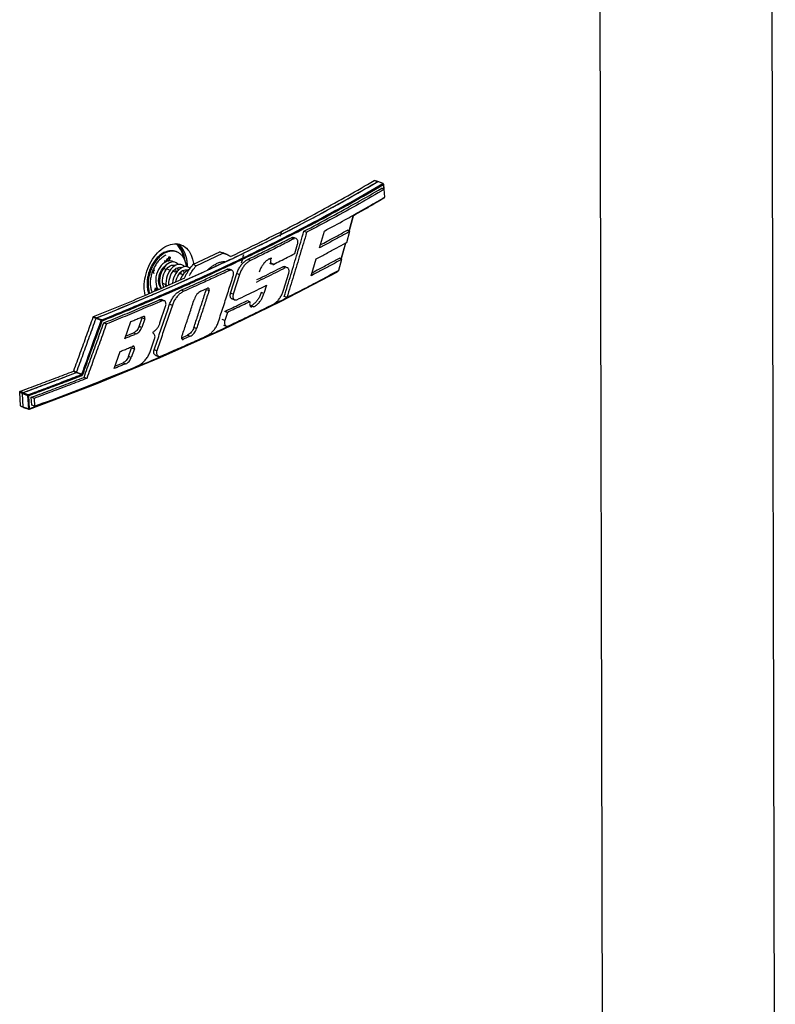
# Model space of a CAD drawing. Header units: inches. Extents: x -4 to 262, y 56 to 231.
# Tile 5 of 162: x 56 to 65, y 88 to 100. Entities that reach past the tile are written whole.
import ezdxf

# ---------------------------------------------------------------- set-up
doc = ezdxf.new("R2010")
doc.units = ezdxf.units.IN
doc.header["$LTSCALE"] = 1.2
doc.header["$MEASUREMENT"] = 0
doc.layers.get('0').update_dxf_attribs({"linetype": 'CONTINUOUS'})
doc.layers.add('3_ALL_AXES', color=7, linetype='CONTINUOUS')
doc.layers.add('7_ALL_FEATURES', color=7, linetype='CONTINUOUS')

msp = doc.modelspace()

# ---------------------------------------------------------------- linework, layer by layer
at = {"color": 7, "linetype": 'Continuous'}
for p, q in [((63.324, 81.683), (63.245, 115.342)), ((58.47, 97.072), (58.786, 97.221)), ((58.508, 97.058), (58.823, 97.207)), ((58.823, 97.207), (58.786, 97.221)), ((58.786, 97.221), (58.825, 97.211)), ((58.823, 97.207), (58.863, 97.197)), ((58.863, 97.197), (58.825, 97.211)), ((58.402, 96.999), (58.403, 97.009)), ((58.402, 96.999), (58.403, 97.009)), ((58.508, 97.058), (58.47, 97.072))]:
    msp.add_line(p, q, dxfattribs=at)
at = {"color": 4, "linetype": 'Continuous'}
msp.add_line((58.069, 96.86), (58.066, 96.855), dxfattribs=at)
at = {"color": 7, "linetype": 'Continuous'}
for points, start_tangent, end_tangent in [([(58.183, 97.303), (58.274, 97.317)], (0.843781, 0.313104), (0.89848, -0.052286)), ([(58.311, 97.272), (58.296, 97.292), (58.267, 97.319)], (-0.514844, 0.738198), (-0.706767, 0.557208)), ([(58.308, 97.287), (58.295, 97.301), (58.274, 97.319)], (-0.590308, 0.679365), (-0.727048, 0.530472)), ([(58.308, 97.287), (58.274, 97.319)], (-0.591018, 0.678747), (-0.726703, 0.530945)), ([(58.274, 97.317), (58.289, 97.316)], (0.89848, -0.052286), (0.891045, -0.126642)), ([(58.289, 97.316), (58.328, 97.306)], (0.891045, -0.126642), (0.844497, -0.311168)), ([(58.349, 97.256), (58.29, 97.315)], (-0.509885, 0.741632), (-0.75454, 0.49058)), ([(58.404, 97.044), (58.404, 97.053), (58.401, 97.111), (58.39, 97.165), (58.349, 97.256), (58.319, 97.292), (58.29, 97.315)], (0.016702, 0.899845), (-0.755588, 0.488965)), ([(57.905, 96.712), (57.894, 96.811), (57.908, 96.933), (57.948, 97.054), (58.011, 97.163), (58.093, 97.25)], (-0.199667, 0.877572), (0.701823, 0.563422)), ([(58.093, 97.25), (58.183, 97.303)], (0.701823, 0.563422), (0.843781, 0.313104)), ([(58.377, 97.115), (58.376, 97.121), (58.366, 97.175), (58.325, 97.266), (58.308, 97.287)], (-0.100701, 0.894349), (-0.590308, 0.679365)), ([(58.377, 97.115), (58.371, 97.15), (58.347, 97.227), (58.308, 97.287)], (-0.101023, 0.894312), (-0.591018, 0.678747)), ([(58.326, 97.248), (58.311, 97.272)], (-0.433124, 0.788925), (-0.514844, 0.738198)), ([(58.359, 97.155), (58.334, 97.232), (58.326, 97.248)], (-0.17893, 0.882034), (-0.433124, 0.788925)), ([(58.328, 97.306), (58.359, 97.292), (58.424, 97.229), (58.465, 97.137), (58.477, 97.073)], (0.844497, -0.311168), (0.091178, -0.895369)), ([(58.404, 97.044), (58.404, 97.053), (58.39, 97.165), (58.349, 97.256)], (0.017519, 0.899829), (-0.509885, 0.741632)), ([(58.863, 97.197), (58.87, 97.194), (58.912, 97.171), (58.915, 97.169)], (0.843992, -0.312535), (0.730991, -0.525026)), ([(58.371, 96.918), (58.391, 96.957), (58.428, 97.017), (58.47, 97.072)], (0.383679, 0.814119), (0.586114, 0.682987)), ([(58.429, 96.943), (58.466, 97.004), (58.508, 97.058)], (0.43146, 0.789837), (0.586114, 0.682987))]:
    msp.add_spline(points, degree=3, dxfattribs=dict(at, start_tangent=start_tangent, end_tangent=end_tangent))
at = {"color": 4, "linetype": 'Continuous', "start_tangent": (0.251557, -0.864129), "end_tangent": (0.153891, -0.886745)}
msp.add_spline([(58.13, 97.272), (58.131, 97.269), (58.131, 97.268), (58.131, 97.266), (58.132, 97.266), (58.132, 97.265), (58.132, 97.265), (58.132, 97.265), (58.132, 97.264), (58.132, 97.264), (58.132, 97.264), (58.132, 97.263), (58.132, 97.262), (58.133, 97.261), (58.133, 97.259), (58.134, 97.258), (58.134, 97.256), (58.134, 97.254), (58.135, 97.251), (58.136, 97.25), (58.136, 97.248), (58.136, 97.247), (58.137, 97.245), (58.137, 97.242), (58.138, 97.24), (58.138, 97.239), (58.139, 97.236), (58.139, 97.234), (58.139, 97.232), (58.139, 97.232), (58.14, 97.231), (58.14, 97.231), (58.14, 97.23), (58.14, 97.229), (58.14, 97.227), (58.141, 97.226), (58.141, 97.222)], degree=3, dxfattribs=at)
at = {"layer": '3_ALL_AXES', "color": 7, "linetype": 'Continuous'}
for p, q in [((58.264, 97.23), (58.276, 97.225)), ((58.392, 97.012), (58.392, 97.009))]:
    msp.add_line(p, q, dxfattribs=at)
for points, start_tangent, end_tangent in [([(58.135, 97.22), (58.115, 97.209), (58.095, 97.196), (58.076, 97.181), (58.057, 97.164), (58.039, 97.145), (58.022, 97.124), (58.006, 97.102), (57.991, 97.078), (57.978, 97.054), (57.966, 97.028), (57.955, 97.001), (57.946, 96.974), (57.939, 96.947), (57.933, 96.919), (57.929, 96.891), (57.927, 96.864), (57.927, 96.838), (57.929, 96.812), (57.932, 96.787), (57.937, 96.763), (57.944, 96.74), (57.949, 96.73)], (-0.813989, -0.383955), (0.343202, -0.831993)), ([(58.148, 97.215), (58.127, 97.204), (58.108, 97.191), (58.088, 97.176), (58.07, 97.159), (58.052, 97.14), (58.035, 97.12), (58.019, 97.097), (58.004, 97.074), (57.99, 97.049), (57.978, 97.023), (57.968, 96.997), (57.959, 96.969), (57.951, 96.942), (57.946, 96.914), (57.942, 96.887), (57.94, 96.86), (57.94, 96.833), (57.941, 96.807), (57.945, 96.782), (57.95, 96.758), (57.957, 96.736), (57.958, 96.733)], (-0.813989, -0.383955), (0.31205, -0.844171)), ([(58.135, 97.22), (58.155, 97.228), (58.176, 97.234), (58.196, 97.238), (58.215, 97.239), (58.235, 97.237), (58.253, 97.233), (58.264, 97.23)], (0.813989, 0.383955), (0.843931, -0.312698)), ([(58.148, 97.215), (58.168, 97.223), (58.188, 97.229), (58.208, 97.233), (58.228, 97.234), (58.247, 97.233), (58.264, 97.229)], (0.813989, 0.383955), (0.869894, -0.230833)), ([(58.15, 97.183), (58.169, 97.191), (58.188, 97.196), (58.207, 97.199), (58.225, 97.2), (58.243, 97.198), (58.26, 97.193), (58.277, 97.186), (58.292, 97.177), (58.306, 97.166), (58.319, 97.152), (58.331, 97.136), (58.341, 97.119), (58.35, 97.099), (58.356, 97.078), (58.362, 97.056), (58.362, 97.056)], (0.813989, 0.383955), (0.161692, -0.885356)), ([(58.264, 97.229), (58.266, 97.229), (58.276, 97.225)], (0.869894, -0.230833), (0.843931, -0.312698)), ([(58.276, 97.225), (58.283, 97.222), (58.3, 97.214), (58.316, 97.203), (58.331, 97.189), (58.344, 97.174), (58.355, 97.157), (58.356, 97.155)], (0.843931, -0.312698), (0.456078, -0.775882)), ([(58.15, 97.183), (58.131, 97.173), (58.112, 97.16), (58.094, 97.146), (58.076, 97.129), (58.06, 97.111), (58.044, 97.091), (58.029, 97.07), (58.016, 97.047), (58.004, 97.023), (57.993, 96.998), (57.984, 96.973), (57.977, 96.947), (57.971, 96.921), (57.967, 96.895), (57.965, 96.869), (57.965, 96.844), (57.966, 96.82), (57.97, 96.796), (57.975, 96.774), (57.982, 96.753), (57.985, 96.745)], (-0.813989, -0.383955), (0.35425, -0.827349)), ([(58.356, 97.155), (58.366, 97.137), (58.374, 97.116), (58.375, 97.115)], (0.456078, -0.775882), (0.297004, -0.849582)), ([(58.375, 97.115), (58.381, 97.094), (58.386, 97.07), (58.39, 97.047)], (0.297004, -0.849582), (0.092925, -0.89519))]:
    msp.add_spline(points, degree=3, dxfattribs=dict(at, start_tangent=start_tangent, end_tangent=end_tangent))
at = {"layer": '7_ALL_FEATURES', "color": 7, "linetype": 'Continuous'}
for p, q in [((65.272, 116.591), (65.352, 82.59)), ((60.611, 98.066), (60.653, 98.054)), ((60.653, 98.055), (60.614, 98.066)), ((60.652, 98.054), (60.653, 98.054)), ((60.653, 98.054), (60.656, 98.055)), ((60.656, 98.053), (60.653, 98.054)), ((60.656, 98.055), (60.656, 98.055)), ((60.716, 98.03), (60.656, 98.055)), ((60.713, 98.029), (60.656, 98.053)), ((60.72, 98.019), (60.723, 97.965)), ((60.722, 98.022), (60.726, 97.964)), ((60.726, 97.964), (60.7, 97.975)), ((60.731, 97.962), (60.726, 97.964)), ((60.737, 97.869), (60.731, 97.962)), ((60.724, 97.862), (60.729, 97.864)), ((60.73, 97.863), (60.725, 97.86)), ((60.729, 97.864), (60.731, 97.866)), ((60.73, 97.865), (60.73, 97.863)), ((60.731, 97.866), (60.737, 97.869)), ((60.732, 97.866), (60.732, 97.865)), ((60.732, 97.865), (60.732, 97.864)), ((60.363, 97.643), (60.314, 97.471)), ((60.316, 97.47), (60.365, 97.643)), ((60.358, 97.652), (60.359, 97.653)), ((60.359, 97.653), (60.366, 97.657)), ((60.363, 97.643), (60.365, 97.643)), ((60.365, 97.643), (60.366, 97.647)), ((60.365, 97.643), (60.365, 97.643)), ((60.366, 97.657), (60.367, 97.657)), ((60.366, 97.647), (60.369, 97.65)), ((60.367, 97.657), (60.371, 97.66)), ((60.369, 97.65), (60.369, 97.651)), ((60.369, 97.651), (60.37, 97.651)), ((60.374, 97.654), (60.37, 97.651)), ((60.37, 97.651), (60.37, 97.651)), ((59.781, 97.466), (59.813, 97.454)), ((59.965, 97.27), (60.023, 97.469)), ((60.288, 97.335), (60.325, 97.466)), ((60.325, 97.466), (60.295, 97.479)), ((59.665, 97.378), (59.634, 97.39)), ((59.689, 97.38), (59.658, 97.392)), ((59.672, 97.202), (59.705, 97.314)), ((60.274, 97.327), (60.22, 97.14)), ((60.276, 97.329), (60.288, 97.335)), ((58.18, 97.113), (58.158, 97.107)), ((58.197, 97.146), (58.183, 97.151)), ((58.263, 97.098), (58.255, 97.1)), ((59.15, 97.121), (59.118, 97.134)), ((59.372, 97.14), (59.377, 97.142)), ((59.382, 97.083), (59.385, 97.092)), ((59.415, 97.072), (59.382, 97.083)), ((59.385, 97.092), (59.417, 97.08)), ((59.868, 96.941), (59.927, 97.14)), ((60.194, 97.006), (60.231, 97.136)), ((60.231, 97.136), (60.201, 97.149)), ((58.014, 96.967), (58.005, 96.971)), ((58.021, 97.011), (58.021, 97.011)), ((58.136, 97.048), (58.12, 97.027)), ((58.124, 97.036), (58.125, 97.036)), ((58.125, 97.036), (58.126, 97.041)), ((58.125, 97.036), (58.126, 97.035)), ((58.126, 97.041), (58.127, 97.043)), ((58.154, 97.068), (58.136, 97.048)), ((58.148, 97.006), (58.16, 97.023)), ((58.16, 97.023), (58.201, 97.008)), ((58.23, 97.067), (58.243, 97.067)), ((58.236, 96.995), (58.277, 96.981)), ((58.243, 97.067), (58.251, 97.064)), ((58.253, 97.013), (58.263, 97.016)), ((58.263, 96.986), (58.267, 96.987)), ((58.267, 96.994), (58.267, 96.984)), ((58.282, 97.033), (58.286, 97.025)), ((58.311, 96.968), (58.352, 96.953)), ((58.316, 97.04), (58.325, 97.037)), ((58.323, 97.027), (58.318, 97.039)), ((58.377, 97.012), (58.391, 97.012)), ((58.391, 97.012), (58.4, 97.009)), ((58.425, 97.013), (58.417, 97.01)), ((58.814, 97.035), (58.839, 97.046)), ((58.82, 97.024), (58.844, 97.035)), ((58.904, 97.004), (58.872, 97.017)), ((58.929, 97.005), (58.898, 97.018)), ((58.914, 96.733), (58.988, 96.966)), ((58.988, 96.966), (59.02, 96.954)), ((59.417, 97.08), (59.415, 97.072)), ((59.415, 97.072), (59.42, 97.075)), ((59.514, 96.64), (60.176, 96.987)), ((59.561, 97.033), (59.53, 97.046)), ((59.54, 96.768), (59.601, 96.969)), ((59.585, 97.035), (59.554, 97.048)), ((60.172, 96.994), (60.177, 96.996)), ((60.178, 96.993), (60.174, 96.991)), ((60.176, 96.987), (60.176, 96.987)), ((60.177, 96.996), (60.182, 96.999)), ((60.18, 96.998), (60.178, 96.993)), ((60.18, 96.993), (60.178, 96.993)), ((60.18, 96.993), (60.182, 96.999)), ((60.182, 96.999), (60.194, 97.005)), ((58.039, 96.957), (58.032, 96.927)), ((58.064, 96.882), (58.07, 96.894)), ((58.065, 96.869), (58.072, 96.866)), ((58.07, 96.836), (58.065, 96.858)), ((58.066, 96.854), (58.072, 96.866)), ((58.113, 96.851), (58.151, 96.836)), ((58.543, 96.896), (58.622, 96.932)), ((59.02, 96.954), (58.946, 96.721)), ((58.033, 96.84), (58.04, 96.814)), ((58.044, 96.74), (58.08, 96.755)), ((58.077, 96.847), (58.071, 96.833)), ((58.08, 96.755), (58.121, 96.773)), ((58.08, 96.755), (58.121, 96.773)), ((58.09, 96.796), (58.092, 96.792)), ((58.152, 96.823), (58.143, 96.839)), ((58.16, 96.727), (58.188, 96.739)), ((58.178, 96.748), (58.183, 96.75)), ((58.183, 96.75), (58.192, 96.754)), ((58.188, 96.739), (58.303, 96.789)), ((58.192, 96.754), (58.298, 96.801)), ((58.363, 96.757), (58.331, 96.77)), ((58.561, 96.756), (58.642, 96.793)), ((58.628, 96.777), (58.66, 96.765)), ((58.946, 96.721), (58.914, 96.733)), ((59.308, 96.729), (59.276, 96.741)), ((59.339, 96.827), (59.308, 96.729)), ((57.91, 96.619), (57.919, 96.623)), ((58.104, 96.644), (58.072, 96.656)), ((58.13, 96.645), (58.099, 96.658)), ((58.813, 96.301), (59.514, 96.64)), ((58.932, 96.666), (58.964, 96.655)), ((59.113, 96.646), (59.143, 96.633)), ((59.582, 96.684), (59.549, 96.695)), ((58.08, 96.382), (58.147, 96.579)), ((58.194, 96.604), (58.226, 96.592)), ((58.877, 96.507), (58.845, 96.519)), ((58.877, 96.507), (58.846, 96.412)), ((59.152, 96.583), (59.157, 96.586)), ((59.184, 96.571), (59.152, 96.583)), ((59.157, 96.586), (59.189, 96.573)), ((59.189, 96.573), (59.184, 96.571)), ((57.29, 96.451), (57.324, 96.436)), ((57.296, 96.458), (57.33, 96.442)), ((57.385, 96.412), (57.324, 96.436)), ((57.33, 96.442), (57.333, 96.444)), ((57.33, 96.442), (57.391, 96.418)), ((57.415, 96.383), (57.447, 96.37)), ((57.663, 96.196), (57.734, 96.398)), ((57.832, 96.34), (57.868, 96.443)), ((57.9, 96.431), (57.864, 96.328)), ((57.868, 96.443), (57.9, 96.431)), ((58.846, 96.412), (58.814, 96.424)), ((57.864, 96.328), (57.832, 96.34)), ((58.081, 95.974), (58.813, 96.301)), ((58.512, 96.316), (58.48, 96.328)), ((58.832, 96.357), (58.864, 96.345)), ((58.891, 96.342), (58.87, 96.333)), ((57.673, 96.226), (57.768, 96.265)), ((57.768, 96.265), (57.8, 96.253)), ((57.968, 96.053), (58.016, 96.193)), ((57.999, 96.261), (57.996, 96.261)), ((58.335, 96.206), (58.34, 96.208)), ((58.356, 96.189), (58.337, 96.196)), ((58.34, 96.208), (58.406, 96.238)), ((58.438, 96.225), (58.356, 96.189)), ((58.406, 96.238), (58.438, 96.225)), ((57.538, 95.843), (57.609, 96.045)), ((57.709, 95.986), (57.745, 96.089)), ((57.777, 96.077), (57.741, 95.974)), ((57.745, 96.089), (57.777, 96.077)), ((58.043, 96.054), (58.011, 96.066)), ((57.318, 95.66), (58.081, 95.974)), ((57.741, 95.974), (57.709, 95.986)), ((58.03, 95.999), (58.061, 95.987)), ((58.085, 95.981), (58.067, 95.973)), ((58.089, 95.983), (58.085, 95.981)), ((57.056, 95.811), (57.089, 95.796)), ((57.062, 95.818), (57.095, 95.802)), ((57.095, 95.802), (57.157, 95.778)), ((57.548, 95.873), (57.644, 95.912)), ((57.644, 95.912), (57.676, 95.899)), ((57.15, 95.772), (57.089, 95.796)), ((57.214, 95.727), (57.182, 95.739)), ((56.429, 95.575), (56.461, 95.558)), ((56.536, 95.361), (57.318, 95.66)), ((56.422, 95.564), (56.454, 95.547)), ((56.464, 95.388), (56.454, 95.547)), ((56.454, 95.547), (56.516, 95.523)), ((56.461, 95.558), (56.522, 95.534)), ((56.516, 95.523), (56.526, 95.367)), ((56.538, 95.367), (56.528, 95.524)), ((56.565, 95.409), (56.559, 95.503)), ((56.591, 95.49), (56.559, 95.503)), ((56.591, 95.49), (56.597, 95.398)), ((56.432, 95.404), (56.464, 95.388)), ((56.435, 95.399), (56.462, 95.385)), ((56.526, 95.367), (56.464, 95.388)), ((56.467, 95.382), (56.467, 95.383)), ((56.467, 95.382), (56.529, 95.361)), ((56.529, 95.361), (56.53, 95.361)), ((56.535, 95.361), (56.536, 95.361)), ((56.6, 95.39), (56.538, 95.367)), ((56.597, 95.398), (56.565, 95.409))]:
    msp.add_line(p, q, dxfattribs=at)
at = {"layer": '7_ALL_FEATURES', "color": 3, "linetype": 'Continuous'}
for p, q in [((60.611, 98.066), (60.614, 98.066)), ((58.02, 96.76), (58.022, 96.76)), ((58.022, 96.76), (58.092, 96.791)), ((56.432, 95.404), (56.422, 95.564))]:
    msp.add_line(p, q, dxfattribs=at)
at = {"layer": '7_ALL_FEATURES', "color": 7, "linetype": 'Continuous'}
for points in [[(60.721, 98.025), (60.721, 98.026), (60.72, 98.026), (60.72, 98.027), (60.719, 98.028), (60.719, 98.028), (60.718, 98.029), (60.717, 98.029), (60.717, 98.03), (60.716, 98.03)], [(60.722, 98.022), (60.722, 98.022), (60.722, 98.023), (60.722, 98.024), (60.722, 98.024), (60.721, 98.025)], [(60.222, 97.14), (60.241, 97.206), (60.276, 97.329)], [(58.158, 97.107), (58.137, 97.096), (58.115, 97.081), (58.095, 97.061), (58.078, 97.039)], [(58.255, 97.1), (58.236, 97.103), (58.215, 97.101), (58.194, 97.094), (58.174, 97.083), (58.154, 97.068)], [(58.231, 97.11), (58.222, 97.112), (58.202, 97.115), (58.18, 97.113)], [(58.247, 97.101), (58.239, 97.106), (58.231, 97.11)], [(58.297, 97.074), (58.288, 97.083), (58.271, 97.094), (58.263, 97.098)], [(58.078, 97.039), (58.062, 97.013), (58.049, 96.986), (58.039, 96.957)], [(58.065, 96.907), (58.069, 96.932), (58.076, 96.958), (58.086, 96.982), (58.098, 97.005), (58.112, 97.026)], [(58.12, 97.027), (58.106, 97.003), (58.093, 96.975), (58.084, 96.945), (58.078, 96.914), (58.075, 96.883), (58.076, 96.853), (58.081, 96.823), (58.09, 96.796)], [(58.114, 96.838), (58.111, 96.862), (58.111, 96.887), (58.114, 96.912), (58.119, 96.938), (58.127, 96.963), (58.137, 96.986), (58.148, 97.006)], [(58.112, 97.026), (58.127, 97.043), (58.143, 97.058), (58.147, 97.06)], [(58.267, 97.066), (58.246, 97.054), (58.226, 97.038), (58.208, 97.018), (58.192, 96.994), (58.178, 96.968), (58.166, 96.94), (58.158, 96.911), (58.152, 96.881), (58.15, 96.85), (58.152, 96.821), (58.152, 96.819)], [(58.16, 97.023), (58.174, 97.038), (58.188, 97.05), (58.202, 97.059), (58.216, 97.065), (58.23, 97.067)], [(58.186, 96.834), (58.186, 96.836), (58.186, 96.861), (58.189, 96.887), (58.195, 96.913), (58.203, 96.938), (58.214, 96.962), (58.226, 96.983)], [(58.226, 96.983), (58.24, 97.001), (58.255, 97.016), (58.271, 97.028)], [(58.342, 97.038), (58.322, 97.026), (58.302, 97.01), (58.284, 96.99), (58.267, 96.967), (58.253, 96.941), (58.241, 96.913), (58.233, 96.884), (58.227, 96.853), (58.227, 96.853)], [(58.234, 97.067), (58.239, 97.063), (58.247, 97.054)], [(58.251, 97.065), (58.258, 97.061), (58.259, 97.061)], [(58.262, 97.021), (58.264, 97.015), (58.267, 96.994)], [(58.309, 97.075), (58.288, 97.073), (58.267, 97.066)], [(58.271, 97.028), (58.286, 97.035), (58.301, 97.039), (58.316, 97.04)], [(58.286, 97.025), (58.292, 97.007), (58.293, 97)], [(58.302, 96.956), (58.316, 96.974), (58.331, 96.989), (58.347, 97.001), (58.362, 97.008), (58.377, 97.012)], [(58.337, 97.07), (58.328, 97.073), (58.309, 97.075)], [(58.417, 97.01), (58.397, 96.999), (58.377, 96.982), (58.358, 96.962), (58.342, 96.939), (58.328, 96.913), (58.32, 96.894)], [(58.325, 97.037), (58.332, 97.034), (58.333, 97.033)], [(58.33, 96.962), (58.33, 96.974), (58.329, 96.987)], [(58.371, 97.046), (58.361, 97.056), (58.345, 97.067), (58.337, 97.07)], [(58.384, 97.048), (58.363, 97.045), (58.342, 97.038)], [(58.355, 97.005), (58.359, 96.996), (58.363, 96.977), (58.364, 96.969)], [(58.412, 97.043), (58.403, 97.045), (58.384, 97.048)], [(58.395, 96.997), (58.395, 96.999), (58.39, 97.012)], [(58.4, 97.009), (58.408, 97.006), (58.408, 97.005)], [(58.436, 97.028), (58.436, 97.028), (58.42, 97.039), (58.412, 97.043)], [(58.032, 96.927), (58.029, 96.897), (58.029, 96.868), (58.033, 96.84)], [(58.065, 96.858), (58.064, 96.882), (58.065, 96.907)], [(58.266, 96.87), (58.27, 96.887), (58.278, 96.912), (58.289, 96.935), (58.302, 96.956)], [(58.027, 96.797), (58.04, 96.78), (58.048, 96.772)], [(58.04, 96.814), (58.051, 96.79), (58.06, 96.777)], [(58.09, 96.796), (58.086, 96.8), (58.077, 96.817), (58.07, 96.836)], [(58.124, 96.806), (58.12, 96.816), (58.114, 96.838)], [(56.53, 95.361), (56.533, 95.361), (56.535, 95.361)]]:
    msp.add_lwpolyline(points, dxfattribs=at)
for centre, major_axis, ratio, start_param, end_param in [((43.089, 102.048), (13.54, 42.841), 0.379479, -1.559181, -1.557661), ((43.03, 103.001), (13.538, 42.868), 0.379268, -1.588827, -1.586599)]:
    msp.add_ellipse(centre, major_axis=major_axis, ratio=ratio, start_param=start_param, end_param=end_param, dxfattribs=at)
for points, start_tangent, end_tangent in [([(58.839, 97.046), (59.143, 97.191), (59.952, 97.603), (60.713, 98.029)], (0.814975, 0.381858), (0.775468, 0.456782)), ([(58.844, 97.035), (59.15, 97.181), (59.959, 97.593), (60.72, 98.019)], (0.814997, 0.381811), (0.775467, 0.456783)), ([(58.939, 97.146), (59.7, 97.526), (60.653, 98.054)], (0.812294, 0.387529), (0.775246, 0.457159)), ([(60.046, 97.71), (60.652, 98.054)], (0.790414, 0.430401), (0.775273, 0.457112)), ([(60.653, 98.054), (60.656, 98.055)], (0.775246, 0.457158), (0.87399, -0.214807)), ([(60.716, 98.03), (60.716, 98.03), (60.713, 98.029)], (-0.830347, 0.347167), (-0.79102, -0.429286)), ([(60.715, 98.028), (60.713, 98.029)], (-0.703873, 0.560858), (-0.841225, 0.319908)), ([(60.718, 98.025), (60.715, 98.028)], (-0.550121, 0.712297), (-0.703873, 0.560858)), ([(60.72, 98.019), (60.719, 98.023), (60.718, 98.025)], (-0.067562, 0.897461), (-0.550121, 0.712297)), ([(60.72, 98.019), (60.722, 98.021), (60.722, 98.022)], (0.777343, 0.453584), (-0.07292, 0.897041)), ([(59.781, 97.466), (60.101, 97.637), (60.41, 97.808), (60.7, 97.975)], (0.797769, 0.41661), (0.776062, 0.455772)), ([(60.731, 97.962), (60.433, 97.79), (60.127, 97.621), (59.813, 97.454)], (-0.776175, -0.455578), (-0.797806, -0.416541)), ([(60.371, 97.66), (60.504, 97.735), (60.724, 97.862)], (0.785489, 0.439326), (0.776729, 0.454634)), ([(60.725, 97.86), (60.612, 97.794), (60.493, 97.725), (60.372, 97.657)], (-0.775696, -0.456395), (-0.784637, -0.440846)), ([(60.727, 97.857), (60.609, 97.788), (60.49, 97.719), (60.374, 97.654)], (-0.775573, -0.456604), (-0.784443, -0.441191)), ([(60.729, 97.859), (60.727, 97.857)], (-0.411538, -0.800398), (-0.769772, -0.466317)), ([(60.729, 97.859), (60.727, 97.857)], (-0.600856, -0.670054), (-0.776766, -0.45457)), ([(60.732, 97.865), (60.731, 97.862), (60.729, 97.859)], (0.055923, -0.898261), (-0.600856, -0.670054)), ([(60.73, 97.863), (60.729, 97.859)], (0.052884, -0.898445), (-0.411538, -0.800398)), ([(60.732, 97.864), (60.73, 97.863)], (-0.265648, -0.859902), (-0.775463, -0.45679)), ([(59.843, 97.601), (60.026, 97.699), (60.046, 97.71)], (0.794915, 0.422031), (0.790414, 0.430401)), ([(59.407, 97.376), (59.843, 97.601)], (0.803795, 0.404862), (0.794915, 0.422031)), ([(60.023, 97.469), (60.266, 97.601), (60.358, 97.652)], (0.793289, 0.42508), (0.785796, 0.438777)), ([(60.365, 97.649), (60.363, 97.643)], (-0.420852, -0.79554), (-0.243581, -0.866411)), ([(60.372, 97.657), (60.369, 97.654), (60.365, 97.649)], (-0.784543, -0.441014), (-0.420852, -0.79554)), ([(60.372, 97.657), (60.372, 97.653), (60.37, 97.651)], (0.056004, -0.898256), (-0.776604, -0.454847)), ([(59.549, 96.695), (59.627, 96.952), (59.704, 97.209), (59.781, 97.466)], (0.262002, 0.86102), (0.256138, 0.862782)), ([(59.813, 97.454), (59.736, 97.197), (59.659, 96.941), (59.581, 96.684)], (-0.256175, -0.862771), (-0.262015, -0.861016)), ([(60.325, 97.466), (60.206, 97.4), (60.086, 97.335), (59.965, 97.27)], (-0.786703, -0.437147), (-0.795041, -0.421793)), ([(59.975, 97.305), (60.055, 97.348), (60.176, 97.413), (60.295, 97.479)], (0.794063, 0.423632), (0.786611, 0.437313)), ([(59.118, 97.134), (59.292, 97.219), (59.464, 97.304), (59.634, 97.39)], (0.810507, 0.391253), (0.800631, 0.411084)), ([(59.665, 97.378), (59.496, 97.291), (59.324, 97.206), (59.15, 97.121)], (-0.800666, -0.411015), (-0.81052, -0.391226)), ([(59.152, 97.249), (59.369, 97.356), (59.407, 97.376)], (0.808541, 0.3953), (0.803795, 0.404862)), ([(59.634, 97.39), (59.639, 97.392), (59.643, 97.394), (59.653, 97.394), (59.658, 97.392)], (0.801247, 0.409882), (0.834047, -0.338181)), ([(59.689, 97.38), (59.689, 97.38), (59.677, 97.381), (59.665, 97.378)], (-0.833693, 0.33905), (-0.800804, -0.410747)), ([(59.705, 97.314), (59.709, 97.331), (59.709, 97.348), (59.705, 97.362), (59.698, 97.373), (59.689, 97.38)], (0.259024, 0.86192), (-0.833693, 0.33905)), ([(59.927, 97.14), (60.048, 97.205), (60.169, 97.27), (60.276, 97.329)], (0.795801, 0.420358), (0.788232, 0.434386)), ([(58.939, 97.146), (59.152, 97.249)], (0.812272, 0.387575), (0.808541, 0.3953)), ([(59.42, 97.075), (59.501, 97.115), (59.587, 97.158), (59.672, 97.202)], (0.805669, 0.401121), (0.80095, 0.410463)), ([(58.121, 96.773), (58.677, 97.023), (58.939, 97.146)], (0.824989, 0.359712), (0.812294, 0.387529)), ([(58.131, 97.115), (58.134, 97.116), (58.138, 97.115)], (0.831279, 0.344929), (0.843925, -0.312714)), ([(58.138, 97.115), (58.142, 97.113), (58.145, 97.11), (58.148, 97.105), (58.149, 97.102)], (0.843925, -0.312714), (0.296525, -0.849749)), ([(58.149, 97.103), (58.151, 97.109), (58.155, 97.118), (58.159, 97.127), (58.163, 97.136), (58.168, 97.145)], (0.345878, 0.830884), (0.401247, 0.805606)), ([(58.165, 97.109), (58.165, 97.11), (58.169, 97.118), (58.172, 97.127), (58.176, 97.135), (58.18, 97.143), (58.183, 97.151)], (0.339692, 0.833432), (0.393988, 0.809181)), ([(58.168, 97.145), (58.17, 97.149), (58.174, 97.153), (58.177, 97.157), (58.182, 97.16), (58.186, 97.162), (58.186, 97.162)], (0.401247, 0.805606), (0.831299, 0.34488)), ([(58.197, 97.146), (58.193, 97.137), (58.189, 97.129), (58.185, 97.12), (58.182, 97.114)], (-0.401247, -0.805606), (-0.357595, -0.825909)), ([(58.183, 97.151), (58.185, 97.155), (58.186, 97.16), (58.186, 97.162)], (0.393988, 0.809181), (-0.129752, 0.890598)), ([(58.186, 97.162), (58.19, 97.163), (58.193, 97.164), (58.195, 97.163)], (0.831299, 0.34488), (0.844353, -0.311557)), ([(58.195, 97.163), (58.196, 97.163), (58.198, 97.161), (58.199, 97.158), (58.199, 97.155), (58.199, 97.15), (58.197, 97.146)], (0.844353, -0.311557), (-0.401247, -0.805606)), ([(58.738, 97.052), (58.939, 97.146)], (0.815627, 0.380464), (0.812272, 0.387575)), ([(58.845, 97.104), (58.822, 97.103), (58.782, 97.095), (58.742, 97.08)], (-0.899998, 0.002009), (-0.813989, -0.383955)), ([(58.988, 96.966), (59.005, 97.01), (59.028, 97.05), (59.055, 97.085), (59.086, 97.113), (59.118, 97.134)], (0.27289, 0.857631), (0.810377, 0.391521)), ([(59.15, 97.121), (59.118, 97.101), (59.087, 97.073), (59.06, 97.038), (59.037, 96.998), (59.02, 96.954)], (-0.810408, -0.391456), (-0.272866, -0.857639)), ([(59.372, 97.14), (59.343, 97.121), (59.315, 97.095), (59.29, 97.062), (59.269, 97.025), (59.253, 96.984)], (-0.806554, -0.399337), (-0.268334, -0.859067)), ([(59.4, 97.144), (59.389, 97.146), (59.377, 97.142)], (-0.849164, 0.298194), (-0.806123, -0.400207)), ([(59.382, 97.144), (59.385, 97.139)], (0.471177, -0.766807), (0.349747, -0.829263)), ([(59.385, 97.139), (59.388, 97.125), (59.388, 97.109), (59.385, 97.092)], (0.349747, -0.829263), (-0.26457, -0.860234)), ([(59.417, 97.08), (59.42, 97.097), (59.42, 97.113), (59.417, 97.127), (59.41, 97.138), (59.4, 97.144), (59.4, 97.144)], (0.264594, 0.860227), (-0.849164, 0.298194)), ([(60.231, 97.136), (60.111, 97.07), (59.99, 97.006), (59.868, 96.941)], (-0.78929, -0.432459), (-0.797441, -0.417238)), ([(59.878, 96.976), (59.959, 97.019), (60.081, 97.084), (60.201, 97.149)], (0.796497, 0.419038), (0.789205, 0.432614)), ([(58.005, 96.971), (58.004, 96.973), (58.003, 96.975), (58.003, 96.979), (58.003, 96.983), (58.004, 96.988), (58.005, 96.992), (58.007, 96.997), (58.009, 97.001), (58.012, 97.005), (58.014, 97.008), (58.017, 97.01), (58.019, 97.011), (58.021, 97.011)], (-0.80976, 0.392797), (0.846493, -0.305695)), ([(58.12, 97.027), (58.121, 97.028), (58.123, 97.028), (58.127, 97.027)], (0.525762, 0.730462), (0.843925, -0.312714)), ([(58.127, 97.027), (58.131, 97.025), (58.136, 97.023), (58.14, 97.019), (58.144, 97.016), (58.147, 97.012), (58.148, 97.009), (58.149, 97.007), (58.148, 97.006)], (0.843925, -0.312714), (-0.520486, -0.734231)), ([(58.394, 96.894), (58.677, 97.023), (58.738, 97.052)], (0.821013, 0.368697), (0.815627, 0.380464)), ([(58.538, 96.908), (58.814, 97.035)], (0.819737, 0.371525), (0.815371, 0.381012)), ([(58.555, 96.87), (58.694, 96.934), (58.872, 97.017)], (0.81963, 0.371761), (0.814445, 0.382988)), ([(58.904, 97.004), (58.726, 96.921), (58.565, 96.848)], (-0.814449, -0.382979), (-0.819957, -0.371039)), ([(58.622, 96.932), (58.82, 97.024)], (0.818542, 0.37415), (0.815393, 0.380966)), ([(58.643, 97.009), (58.664, 97.028), (58.702, 97.057), (58.742, 97.08)], (0.64614, 0.6265), (0.813989, 0.383955)), ([(58.872, 97.017), (58.885, 97.02), (58.897, 97.018), (58.898, 97.018)], (0.81455, 0.382764), (0.833475, -0.339586)), ([(58.929, 97.005), (58.929, 97.006), (58.917, 97.007), (58.904, 97.004)], (-0.833499, 0.339528), (-0.814559, -0.382744)), ([(58.946, 96.94), (58.95, 96.957), (58.949, 96.973), (58.946, 96.988), (58.938, 96.999), (58.929, 97.005)], (0.274302, 0.857181), (-0.833499, 0.339528)), ([(59.561, 97.033), (59.447, 96.976), (59.331, 96.919), (59.215, 96.862)], (-0.803091, -0.406257), (-0.809637, -0.393049)), ([(59.226, 96.895), (59.301, 96.931), (59.415, 96.988), (59.53, 97.046)], (0.808857, 0.394652), (0.803062, 0.406315)), ([(59.53, 97.046), (59.534, 97.048), (59.539, 97.049), (59.549, 97.049), (59.554, 97.048)], (0.803629, 0.405191), (0.834046, -0.338181)), ([(59.585, 97.035), (59.585, 97.035), (59.573, 97.037), (59.561, 97.033)], (-0.833635, 0.339194), (-0.803188, -0.406065)), ([(59.582, 96.684), (59.789, 96.79), (59.993, 96.897), (60.172, 96.994)], (0.803044, 0.40635), (0.791054, 0.429224)), ([(60.174, 96.991), (59.584, 96.68)], (-0.790123, -0.430935), (-0.802567, -0.40729)), ([(59.601, 96.969), (59.605, 96.987), (59.605, 97.003), (59.601, 97.018), (59.594, 97.029), (59.585, 97.035)], (0.261618, 0.861137), (-0.833635, 0.339194)), ([(60.176, 96.987), (60.177, 96.988), (60.178, 96.99), (60.178, 96.993)], (0.774818, 0.457883), (-0.055929, 0.89826)), ([(60.178, 96.989), (60.176, 96.987)], (-0.60471, -0.666577), (-0.790025, -0.431116)), ([(60.18, 96.993), (60.18, 96.992), (60.178, 96.989)], (-0.245869, -0.865765), (-0.60471, -0.666577)), ([(58.066, 96.912), (58.068, 96.903), (58.07, 96.894)], (0.10846, -0.893441), (0.336651, -0.834665)), ([(58.121, 96.773), (58.394, 96.894)], (0.825008, 0.35967), (0.821013, 0.368697)), ([(58.298, 96.801), (58.538, 96.908)], (0.823291, 0.363582), (0.819737, 0.371525)), ([(58.303, 96.789), (58.543, 96.896)], (0.823312, 0.363534), (0.819761, 0.371472)), ([(58.331, 96.77), (58.514, 96.851), (58.555, 96.87)], (0.823052, 0.364124), (0.81963, 0.371761)), ([(58.771, 96.398), (58.83, 96.578), (58.888, 96.759), (58.946, 96.94)], (0.278324, 0.855883), (0.274343, 0.857167)), ([(57.33, 96.442), (58.08, 96.755)], (0.835281, 0.33512), (0.825556, 0.358409)), ([(57.333, 96.444), (57.956, 96.702), (58.044, 96.74)], (0.835241, 0.33522), (0.82608, 0.357201)), ([(57.914, 96.634), (58.178, 96.748)], (0.828614, 0.351281), (0.825002, 0.359683)), ([(58.016, 96.758), (58.016, 96.758), (58.017, 96.764), (58.018, 96.769)], (0.012102, 0.899919), (0.2601, 0.861596)), ([(58.018, 96.769), (58.022, 96.781), (58.026, 96.793), (58.027, 96.797)], (0.2601, 0.861596), (0.300917, 0.848204)), ([(58.028, 96.763), (58.029, 96.766), (58.032, 96.774), (58.035, 96.782), (58.036, 96.785)], (0.285575, 0.853491), (0.315021, 0.843067)), ([(58.194, 96.604), (58.213, 96.648), (58.237, 96.688), (58.265, 96.722), (58.297, 96.75), (58.331, 96.77)], (0.288536, 0.852494), (0.822937, 0.364383)), ([(58.363, 96.757), (58.329, 96.738), (58.297, 96.71), (58.268, 96.675), (58.244, 96.636), (58.226, 96.592)], (-0.82294, -0.364376), (-0.288481, -0.852513)), ([(58.565, 96.848), (58.545, 96.839), (58.363, 96.757)], (-0.819957, -0.371039), (-0.823039, -0.364152)), ([(58.48, 96.328), (58.53, 96.478), (58.579, 96.627), (58.628, 96.777)], (0.283443, 0.854202), (0.28003, 0.855326)), ([(58.561, 96.756), (58.538, 96.742), (58.517, 96.721), (58.499, 96.694), (58.486, 96.665)], (-0.820057, -0.370818), (-0.283556, -0.854164)), ([(58.66, 96.765), (58.611, 96.615), (58.562, 96.466), (58.512, 96.316)], (-0.280016, -0.855331), (-0.283421, -0.854209)), ([(58.63, 96.787), (58.63, 96.787), (58.628, 96.777)], (-0.007303, -0.89997), (-0.280106, -0.855301)), ([(58.652, 96.793), (58.648, 96.794), (58.642, 96.793)], (-0.84992, 0.296033), (-0.818788, -0.373613)), ([(58.66, 96.765), (58.662, 96.773), (58.661, 96.782), (58.659, 96.788), (58.654, 96.793), (58.652, 96.793)], (0.280123, 0.855296), (-0.84992, 0.296033)), ([(58.932, 96.666), (58.931, 96.666), (58.921, 96.673), (58.914, 96.684), (58.91, 96.699), (58.91, 96.716), (58.914, 96.733)], (-0.849078, 0.29844), (0.274573, 0.857094)), ([(58.988, 96.657), (59.105, 96.713), (59.223, 96.77), (59.339, 96.827)], (0.81348, 0.385033), (0.80753, 0.39736)), ([(59.276, 96.741), (59.261, 96.7), (59.24, 96.663), (59.215, 96.631), (59.187, 96.604), (59.157, 96.586)], (-0.267461, -0.85934), (-0.810319, -0.391641)), ([(59.413, 96.6), (59.445, 96.62), (59.475, 96.649), (59.502, 96.684), (59.524, 96.725), (59.54, 96.768)], (0.806408, 0.399632), (0.26278, 0.860783)), ([(57.391, 96.418), (57.914, 96.634)], (0.835205, 0.33531), (0.828614, 0.351281)), ([(57.397, 96.408), (57.91, 96.619)], (0.835205, 0.33531), (0.828759, 0.35094)), ([(57.415, 96.383), (57.636, 96.473), (57.855, 96.564), (58.072, 96.656)], (0.835184, 0.335362), (0.82652, 0.35618)), ([(58.104, 96.644), (57.887, 96.552), (57.668, 96.46), (57.447, 96.37)], (-0.826501, -0.356225), (-0.835146, -0.335457)), ([(57.919, 96.623), (58.16, 96.727)], (0.828636, 0.351229), (0.825342, 0.358903)), ([(58.072, 96.656), (58.077, 96.658), (58.083, 96.659), (58.093, 96.659), (58.099, 96.658)], (0.826788, 0.355559), (0.834006, -0.33828)), ([(58.13, 96.645), (58.129, 96.645), (58.117, 96.647), (58.104, 96.644)], (-0.833641, 0.339179), (-0.826585, -0.356029)), ([(58.147, 96.579), (58.151, 96.596), (58.151, 96.613), (58.147, 96.627), (58.14, 96.638), (58.13, 96.645)], (0.290397, 0.851862), (-0.833641, 0.339179)), ([(58.337, 96.217), (58.387, 96.366), (58.437, 96.515), (58.486, 96.665)], (0.28682, 0.853073), (0.283522, 0.854175)), ([(58.845, 96.519), (58.935, 96.561), (59.024, 96.604), (59.113, 96.646)], (0.81555, 0.380628), (0.810929, 0.390378)), ([(59.143, 96.633), (59.055, 96.591), (58.966, 96.549), (58.877, 96.507)], (-0.810958, -0.390318), (-0.815547, -0.380635)), ([(58.946, 96.721), (58.942, 96.704), (58.942, 96.687), (58.946, 96.673), (58.953, 96.662), (58.963, 96.655), (58.964, 96.655)], (-0.274564, -0.857097), (0.849077, -0.298442)), ([(58.964, 96.655), (58.975, 96.654), (58.988, 96.657)], (0.849077, -0.298442), (0.81356, 0.384864)), ([(59.143, 96.633), (59.14, 96.616), (59.14, 96.6), (59.144, 96.586), (59.151, 96.575), (59.16, 96.569)], (-0.265716, -0.859881), (0.833447, -0.339655)), ([(59.189, 96.573), (59.219, 96.592), (59.247, 96.618), (59.272, 96.651), (59.293, 96.688), (59.308, 96.729)], (0.810314, 0.391653), (0.267496, 0.859329)), ([(59.584, 96.68), (59.416, 96.596)], (-0.802567, -0.40729), (-0.805766, -0.400926)), ([(58.011, 96.066), (58.072, 96.245), (58.133, 96.425), (58.194, 96.604)], (0.292564, 0.85112), (0.288454, 0.852522)), ([(58.226, 96.592), (58.165, 96.413), (58.104, 96.233), (58.043, 96.054)], (-0.288422, -0.852533), (-0.292524, -0.851134)), ([(58.888, 96.347), (59.065, 96.431), (59.24, 96.515), (59.413, 96.6)], (0.815336, 0.381088), (0.806492, 0.399463)), ([(59.416, 96.596), (59.341, 96.559), (58.891, 96.342)], (-0.805766, -0.400926), (-0.814935, -0.381944)), ([(59.152, 96.583), (59.147, 96.581)], (-0.810278, -0.391726), (-0.8636, -0.253367)), ([(59.16, 96.569), (59.16, 96.569), (59.172, 96.567), (59.184, 96.571)], (0.833447, -0.339655), (0.810292, 0.391698)), ([(57.095, 95.802), (57.172, 96.013), (57.248, 96.224), (57.324, 96.436)], (0.308481, 0.845482), (0.303567, 0.847258)), ([(57.095, 95.802), (57.172, 96.013), (57.248, 96.224), (57.324, 96.436)], (0.308484, 0.845481), (0.303566, 0.847259)), ([(57.157, 95.778), (57.214, 95.936), (57.385, 96.412)], (0.308235, 0.845571), (0.303341, 0.847339)), ([(57.168, 95.774), (57.225, 95.932), (57.397, 96.408)], (0.308342, 0.845532), (0.303447, 0.847302)), ([(57.182, 95.739), (57.26, 95.954), (57.338, 96.168), (57.415, 96.383)], (0.308018, 0.845651), (0.303051, 0.847443)), ([(57.324, 96.436), (57.326, 96.439), (57.328, 96.441), (57.33, 96.442)], (0.303567, 0.847258), (0.835278, 0.335127)), ([(57.324, 96.436), (57.326, 96.439), (57.328, 96.441), (57.33, 96.442)], (0.303566, 0.847259), (0.835277, 0.335131)), ([(57.391, 96.418), (57.389, 96.417), (57.387, 96.415), (57.385, 96.412)], (-0.81333, -0.385349), (-0.283685, -0.854121)), ([(57.385, 96.412), (57.391, 96.41), (57.397, 96.408)], (0.824056, -0.361846), (0.868783, -0.234982)), ([(57.391, 96.418), (57.393, 96.417), (57.395, 96.414), (57.396, 96.411), (57.397, 96.408)], (0.811631, -0.388914), (0.055926, -0.898261)), ([(57.734, 96.398), (57.783, 96.418), (57.832, 96.439), (57.881, 96.459)], (0.831494, 0.344409), (0.829659, 0.348807)), ([(57.868, 96.443), (57.87, 96.451), (57.87, 96.455)], (0.290141, 0.85195), (-0.022856, 0.89971)), ([(57.892, 96.46), (57.888, 96.461), (57.881, 96.459)], (-0.849721, 0.296605), (-0.829122, -0.350081)), ([(57.9, 96.431), (57.902, 96.44), (57.901, 96.448), (57.899, 96.455), (57.894, 96.459), (57.892, 96.46)], (0.294266, 0.850534), (-0.849721, 0.296605)), ([(58.638, 96.232), (58.671, 96.252), (58.702, 96.28), (58.73, 96.314), (58.753, 96.354), (58.771, 96.398)], (0.819431, 0.372201), (0.278349, 0.855875)), ([(58.832, 96.357), (58.832, 96.357), (58.822, 96.364), (58.814, 96.375), (58.81, 96.389), (58.81, 96.406), (58.814, 96.424)], (-0.849054, 0.298508), (0.276904, 0.856343)), ([(58.846, 96.412), (58.842, 96.394), (58.842, 96.378), (58.846, 96.363), (58.853, 96.352), (58.863, 96.346), (58.864, 96.345)], (-0.276891, -0.856348), (0.849026, -0.298587)), ([(57.447, 96.37), (57.37, 96.156), (57.292, 95.941), (57.214, 95.727)], (-0.302992, -0.847464), (-0.30795, -0.845675)), ([(57.832, 96.34), (57.821, 96.315), (57.806, 96.294), (57.788, 96.277), (57.768, 96.265)], (-0.295418, -0.850134), (-0.830882, -0.345883)), ([(57.8, 96.253), (57.82, 96.264), (57.838, 96.282), (57.853, 96.303), (57.864, 96.328)], (0.83094, 0.345743), (0.295725, 0.850027)), ([(57.998, 96.273), (57.995, 96.271), (57.994, 96.268), (57.994, 96.265), (57.995, 96.263), (57.996, 96.261)], (-0.771195, -0.46396), (0.857228, -0.274155)), ([(57.998, 96.273), (58.023, 96.293), (58.047, 96.318), (58.066, 96.349), (58.08, 96.382)], (0.770015, 0.465914), (0.291551, 0.851468)), ([(58.48, 96.328), (58.468, 96.299), (58.45, 96.273), (58.429, 96.252), (58.406, 96.238)], (-0.283526, -0.854174), (-0.822245, -0.365941)), ([(58.438, 96.225), (58.461, 96.239), (58.482, 96.26), (58.499, 96.286), (58.512, 96.316)], (0.822035, 0.366413), (0.283149, 0.854299)), ([(58.87, 96.333), (58.64, 96.226)], (-0.815268, -0.381231), (-0.818927, -0.373307)), ([(58.864, 96.345), (58.875, 96.344), (58.888, 96.347)], (0.849026, -0.298588), (0.81547, 0.3808)), ([(57.8, 96.253), (57.754, 96.234), (57.708, 96.215), (57.663, 96.196)], (-0.830787, -0.346111), (-0.832564, -0.341814)), ([(58.016, 96.193), (58.021, 96.211), (58.02, 96.228), (58.016, 96.243), (58.008, 96.255), (57.999, 96.261)], (0.293229, 0.850892), (-0.832876, 0.341055)), ([(58.087, 95.989), (58.272, 96.069), (58.456, 96.15), (58.638, 96.232)], (0.827236, 0.354514), (0.819529, 0.371984)), ([(58.64, 96.226), (58.453, 96.142), (58.089, 95.983)], (-0.818927, -0.373307), (-0.82693, -0.355229)), ([(58.337, 96.217), (58.335, 96.208), (58.336, 96.2), (58.338, 96.193), (58.343, 96.189), (58.344, 96.188)], (-0.286695, -0.853115), (0.835317, -0.335032)), ([(58.344, 96.188), (58.349, 96.187), (58.356, 96.189)], (0.835317, -0.335032), (0.823332, 0.363488)), ([(57.609, 96.045), (57.659, 96.065), (57.708, 96.085), (57.758, 96.106)], (0.833275, 0.340079), (0.83148, 0.344444)), ([(57.745, 96.089), (57.747, 96.097), (57.747, 96.101)], (0.294361, 0.850501), (-0.025106, 0.89965)), ([(57.769, 96.106), (57.764, 96.107), (57.758, 96.106)], (-0.849687, 0.296701), (-0.831518, -0.344351)), ([(57.777, 96.077), (57.779, 96.086), (57.778, 96.094), (57.775, 96.101), (57.771, 96.105), (57.769, 96.106)], (0.297464, 0.849421), (-0.849687, 0.296701)), ([(57.815, 95.874), (57.853, 95.895), (57.889, 95.925), (57.921, 95.962), (57.948, 96.006), (57.968, 96.053)], (0.830953, 0.345713), (0.293739, 0.850716)), ([(58.03, 95.999), (58.025, 96.001), (58.015, 96.01), (58.009, 96.022), (58.007, 96.032), (58.006, 96.043), (58.008, 96.055), (58.011, 96.066)], (-0.848735, 0.299415), (0.292022, 0.851307)), ([(58.043, 96.054), (58.039, 96.037), (58.039, 96.02), (58.043, 96.006), (58.05, 95.994), (58.061, 95.988), (58.061, 95.987)], (-0.292951, -0.850987), (0.848898, -0.298951)), ([(57.709, 95.986), (57.697, 95.962), (57.682, 95.94), (57.664, 95.923), (57.644, 95.912)], (-0.298094, -0.849199), (-0.832705, -0.341472)), ([(57.676, 95.899), (57.696, 95.911), (57.714, 95.928), (57.729, 95.95), (57.741, 95.974)], (0.832757, 0.341344), (0.298382, 0.849099)), ([(58.067, 95.973), (57.818, 95.868)], (-0.827231, -0.354527), (-0.830537, -0.346711)), ([(58.061, 95.987), (58.073, 95.986), (58.087, 95.989)], (0.848898, -0.298951), (0.827351, 0.354246)), ([(56.597, 95.398), (57.01, 95.553), (57.417, 95.712), (57.815, 95.874)], (0.844704, 0.310604), (0.830918, 0.345796)), ([(57.818, 95.868), (57.518, 95.744), (56.6, 95.39)], (-0.830537, -0.346711), (-0.844424, -0.311366)), ([(57.089, 95.796), (57.092, 95.797), (57.094, 95.8), (57.095, 95.802)], (0.838339, 0.327395), (0.308481, 0.845482)), ([(57.089, 95.796), (57.092, 95.797), (57.094, 95.8), (57.095, 95.802)], (0.838552, 0.326849), (0.308484, 0.845481)), ([(57.676, 95.899), (57.63, 95.881), (57.584, 95.862), (57.538, 95.843)], (-0.832583, -0.341769), (-0.834321, -0.337502)), ([(56.461, 95.558), (56.671, 95.636), (56.88, 95.715), (57.089, 95.796)], (0.845228, 0.309175), (0.838339, 0.327395)), ([(56.522, 95.534), (56.733, 95.613), (56.943, 95.692), (57.15, 95.772)], (0.845122, 0.309466), (0.838256, 0.327608)), ([(56.528, 95.524), (56.739, 95.602), (56.949, 95.681), (57.156, 95.761)], (0.845122, 0.309465), (0.838394, 0.327255)), ([(56.559, 95.503), (56.762, 95.578), (56.971, 95.657), (57.182, 95.739)], (0.844859, 0.310183), (0.838008, 0.328242)), ([(57.214, 95.727), (57.009, 95.647), (56.801, 95.568), (56.591, 95.49)], (-0.837965, -0.328352), (-0.844804, -0.310333)), ([(56.717, 95.653), (56.882, 95.716), (57.089, 95.796)], (0.842611, 0.316239), (0.838552, 0.326848)), ([(57.157, 95.778), (57.155, 95.776), (57.153, 95.773), (57.15, 95.772)], (-0.332045, -0.836508), (-0.856436, -0.276619)), ([(57.156, 95.761), (57.156, 95.765), (57.154, 95.768), (57.152, 95.77), (57.15, 95.772)], (-0.056437, 0.898229), (-0.806168, 0.400116)), ([(57.156, 95.761), (57.161, 95.764), (57.165, 95.769), (57.168, 95.774)], (0.838256, 0.327608), (0.308342, 0.845532)), ([(57.168, 95.774), (57.162, 95.776), (57.157, 95.778)], (-0.868054, 0.237661), (-0.820427, 0.37)), ([(56.461, 95.558), (56.672, 95.637), (56.717, 95.653)], (0.845228, 0.309174), (0.842611, 0.316239)), ([(56.454, 95.547), (56.455, 95.552), (56.457, 95.556), (56.461, 95.558)], (-0.055923, 0.898261), (0.845228, 0.309175)), ([(56.454, 95.547), (56.455, 95.552)], (-0.055923, 0.898261), (0.324189, 0.839584)), ([(56.455, 95.552), (56.455, 95.552), (56.456, 95.554), (56.457, 95.556), (56.457, 95.556)], (0.324189, 0.839584), (0.611775, 0.660099)), ([(56.457, 95.556), (56.459, 95.557), (56.461, 95.558)], (0.611775, 0.660099), (0.845228, 0.309175)), ([(56.522, 95.534), (56.52, 95.533), (56.518, 95.53), (56.517, 95.526), (56.516, 95.523)], (-0.811035, -0.390157), (0.043902, -0.898929)), ([(56.516, 95.523), (56.52, 95.523), (56.524, 95.523), (56.528, 95.524)], (0.845614, -0.308117), (0.845043, 0.30968)), ([(56.522, 95.534), (56.524, 95.533), (56.526, 95.53), (56.527, 95.527), (56.528, 95.524)], (0.792879, -0.425843), (0.055694, -0.898275)), ([(56.465, 95.384), (56.464, 95.388)], (-0.527057, 0.729528), (-0.055923, 0.898261)), ([(56.465, 95.384), (56.464, 95.386), (56.464, 95.388)], (-0.535821, 0.723116), (-0.055923, 0.898261)), ([(56.467, 95.382), (56.465, 95.384)], (-0.848186, 0.300967), (-0.527057, 0.729528)), ([(56.467, 95.383), (56.466, 95.383), (56.465, 95.384)], (-0.801005, 0.410356), (-0.535821, 0.723116)), ([(56.526, 95.367), (56.527, 95.363), (56.529, 95.361)], (0.03705, -0.899237), (0.839038, -0.325599)), ([(56.53, 95.366), (56.526, 95.367)], (-0.897099, 0.0722), (-0.850246, 0.295097)), ([(56.538, 95.367), (56.534, 95.366), (56.53, 95.366)], (-0.84619, -0.306532), (-0.897099, 0.0722)), ([(56.538, 95.367), (56.538, 95.364), (56.537, 95.362), (56.536, 95.361)], (0.070808, -0.89721), (-0.82803, -0.352657))]:
    msp.add_spline(points, degree=3, dxfattribs=dict(at, start_tangent=start_tangent, end_tangent=end_tangent))
at = {"layer": '7_ALL_FEATURES', "color": 3, "linetype": 'Continuous'}
for points, start_tangent, end_tangent in [([(58.915, 97.167), (59.33, 97.37), (59.986, 97.712), (60.611, 98.066)], (0.81203, 0.388081), (0.775246, 0.457158)), ([(58.092, 96.791), (58.373, 96.915)], (0.824909, 0.359896), (0.820782, 0.369211)), ([(57.296, 96.458), (57.92, 96.716), (58.02, 96.76)], (0.835277, 0.335131), (0.825915, 0.357582)), ([(57.062, 95.818), (57.138, 96.029), (57.215, 96.24), (57.29, 96.451)], (0.30785, 0.845712), (0.302939, 0.847483)), ([(57.29, 96.451), (57.292, 96.454), (57.294, 96.456), (57.296, 96.458)], (0.302939, 0.847483), (0.835277, 0.335131)), ([(56.429, 95.575), (56.64, 95.653), (56.849, 95.732), (57.056, 95.811)], (0.845228, 0.309174), (0.838552, 0.326848)), ([(57.056, 95.812), (57.058, 95.813), (57.06, 95.815), (57.062, 95.818)], (0.838552, 0.326848), (0.30785, 0.845712)), ([(56.422, 95.564), (56.423, 95.568), (56.424, 95.57), (56.425, 95.572), (56.427, 95.573), (56.429, 95.575)], (-0.055923, 0.898261), (0.845228, 0.309174)), ([(56.435, 95.399), (56.434, 95.399), (56.433, 95.401), (56.432, 95.402), (56.432, 95.404)], (-0.800997, 0.410371), (-0.055923, 0.898261))]:
    msp.add_spline(points, degree=3, dxfattribs=dict(at, start_tangent=start_tangent, end_tangent=end_tangent))

doc.saveas('drawing.dxf')
